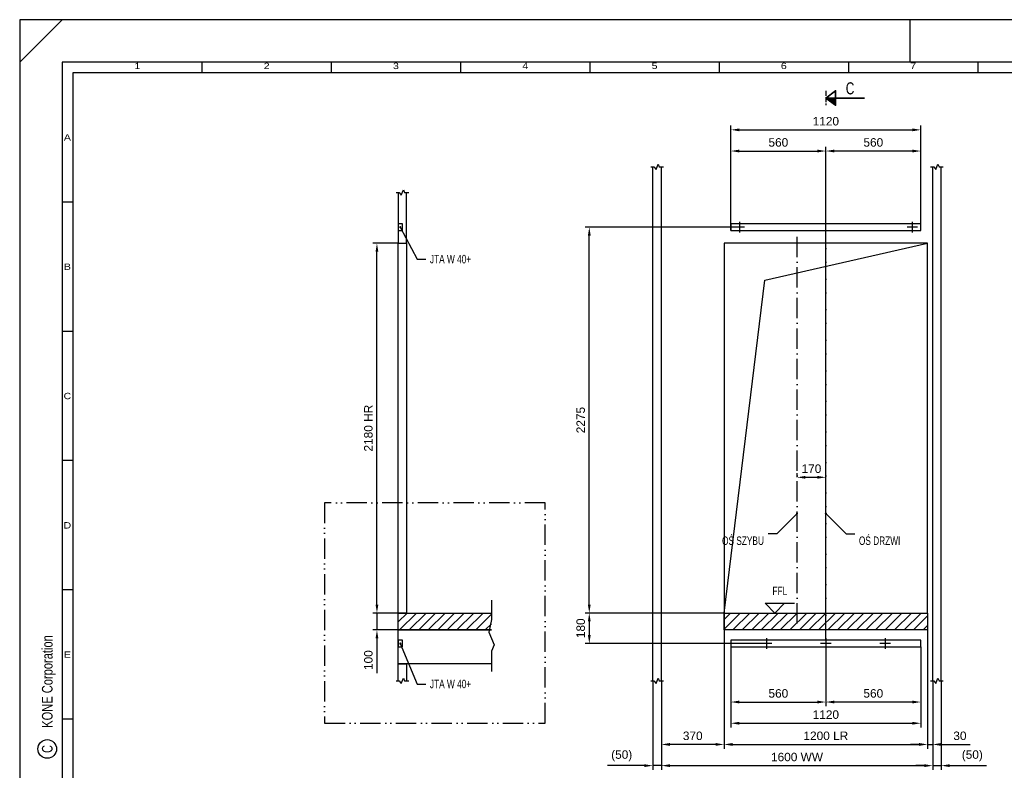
# Model space of a CAD drawing. Header units: millimetres. Extents: x 0 to 10500, y 0 to 7425.
# Tile 2 of 3: x 0 to 5807, y 2999 to 7425. Entities that reach past the tile are written whole.
import ezdxf
from ezdxf.enums import TextEntityAlignment as Align

# ---------------------------------------------------------------- set-up
doc = ezdxf.new("R2010")
doc.units = ezdxf.units.MM
doc.header["$LTSCALE"] = 10
doc.header["$PDSIZE"] = -3
for name, pattern in [('ACAD_ISO02W100', [15, 12, -3]), ('ACAD_ISO10W100', [18, 12, -3, 0, -3]), ('ACAD_ISO12W100', [21, 12, -3, 0, -3, 0, -3])]:
    doc.linetypes.add(name, pattern=pattern)
for name, color, linetype in [('CONT_25', 1, 'Continuous'), ('CONT_50', 5, 'Continuous'), ('CONT_70', 4, 'Continuous'), ('DASH_25', 1, 'ACAD_ISO02W100'), ('DASHD_25', 1, 'ACAD_ISO10W100'), ('DASHDD_25', 1, 'ACAD_ISO12W100'), ('DIM_35', 7, 'Continuous'), ('HATCH_35', 2, 'Continuous'), ('SHEET', 1, 'Continuous'), ('TEXT_35', 2, 'Continuous')]:
    doc.layers.add(name, color=color, linetype=linetype)
doc.layers.add('CONT_35', color=2, linetype='Continuous', lineweight=35)
doc.styles.add('Arial', font='arial.ttf')
doc.styles.get("Standard").update_dxf_attribs({"font": 'arial.ttf'})
doc.styles.add('Text0.7_Arial', font='arial.ttf', dxfattribs={"width": 0.7})
doc.dimstyles.new('KONE_mm', dxfattribs={"dimscale": 25, "dimtxt": 2, "dimasz": 2, "dimexe": 1, "dimexo": 0, "dimgap": 1, "dimtad": 1, "dimdec": 0, "dimrnd": 0.01, "dimzin": 0, "dimdsep": 46, "dimtxsty": 'Arial', "dimsah": 1, "dimcen": 0, "dimclrd": 256, "dimclre": 256, "dimclrt": 256, "dimadec": 1, "dimazin": 2, "dimtfac": 1, "dimtdec": 0, "dimtmove": 0, "dimatfit": 3, "dimfxl": 1, "dimtolj": 1, "dimtzin": 0, "dimarcsym": 0})
pattern_1 = [(45, (4754.08, 3926.822), (-28.0633, 28.0633), [])]

# ---------------------------------------------------------------- blocks, each defined once
blk = doc.blocks.new('Border')
at = {"layer": 'CONT_50', "linetype": 'Continuous'}
blk.add_line((210, 297), (210, 287), dxfattribs=at)
blk.add_lwpolyline([(410, 10), (410, 287), (10, 287), (10, 10)], close=True, dxfattribs=at)
at = {"layer": 'SHEET', "linetype": 'Continuous'}
for p, q in [((0, 287), (10, 297)), ((43, 287), (43, 284.5)), ((73.5, 287), (73.5, 284.5)), ((104, 287), (104, 284.5)), ((134.5, 287), (134.5, 284.5)), ((165, 287), (165, 284.5)), ((195.5, 287), (195.5, 284.5)), ((226, 287), (226, 284.5)), ((410, 284.5), (12.5, 284.5)), ((12.5, 284.5), (12.5, 10)), ((12.5, 254), (10, 254)), ((12.5, 223.5), (10, 223.5)), ((12.5, 193), (10, 193)), ((12.5, 162.5), (10, 162.5)), ((12.5, 132), (10, 132))]:
    blk.add_line(p, q, dxfattribs=at)
blk.add_lwpolyline([(420, 0), (420, 297), (0, 297), (0, 0)], close=True, dxfattribs=at)
blk.add_circle((6.5, 125), 2.2, dxfattribs=at)
at = {"layer": 'SHEET', "width": 1.190476}
for s, p in [('1', (27.75, 286.1)), ('2', (58.25, 286.1)), ('3', (88.75, 286.1)), ('4', (119.25, 286.1)), ('5', (149.75, 286.1)), ('6', (180.25, 286.1)), ('7', (210.75, 286.1)), ('A', (11.25, 269.25)), ('B', (11.25, 238.75)), ('C', (11.25, 208.25)), ('D', (11.25, 177.75)), ('E', (11.25, 147.25))]:
    blk.add_text(s, height=1.5, dxfattribs=at).set_placement(p, align=Align.MIDDLE)
at = {"layer": 'SHEET', "linetype": 'Continuous', "width": 0.75}
blk.add_text('C', height=2.5, rotation=90, dxfattribs=at).set_placement((6.5, 125), align=Align.MIDDLE)
blk = doc.blocks.new('*D329')
at = {"layer": 'Defpoints', "color": 0, "transparency": 16777216}
for p in [(4584.1, 4726.8), (4754.1, 4726.8), (4754.1, 4726.8)]:
    blk.add_point(p, dxfattribs=at)
at = {"layer": 'DIM_35', "lineweight": -2, "transparency": 16777216}
for p, q in [((4584.1, 4726.8), (4584.1, 4751.8)), ((4634.1, 4726.8), (4704.1, 4726.8)), ((4754.1, 4726.8), (4754.1, 4751.8))]:
    blk.add_line(p, q, dxfattribs=at)
at = {"layer": 'DIM_35', "transparency": 16777216}
for points in [[(4634.1, 4735.2), (4634.1, 4718.5), (4584.1, 4726.8)], [(4704.1, 4735.2), (4704.1, 4718.5), (4754.1, 4726.8)]]:
    blk.add_solid(points, dxfattribs=at)
at = {"layer": 'DIM_35', "transparency": 16777216, "insert": (4669.1, 4777.4), "char_height": 50, "attachment_point": 5, "style": 'Arial'}
blk.add_mtext('\\A1;170', dxfattribs=at)
blk = doc.blocks.new('_DotSmall')
at = {"color": 0, "linetype": 'ByBlock', "const_width": 0.5}
blk.add_lwpolyline([(-0.0625, 0, 1), (0.0625, 0, 1)], format="xyb", close=True, dxfattribs=at)
blk = doc.blocks.new('*D330')
at = {"layer": 'Defpoints', "color": 0, "transparency": 16777216}
for p in [(4194.1, 3726.8), (4754.1, 3764.3), (4754.1, 3401.8)]:
    blk.add_point(p, dxfattribs=at)
at = {"layer": 'DIM_35', "lineweight": -2, "transparency": 16777216}
for p, q in [((4194.1, 3726.8), (4194.1, 3376.8)), ((4754.1, 3764.3), (4754.1, 3376.8)), ((4244.1, 3401.8), (4704.1, 3401.8))]:
    blk.add_line(p, q, dxfattribs=at)
at = {"layer": 'DIM_35', "transparency": 16777216}
for points in [[(4244.1, 3410.2), (4244.1, 3393.5), (4194.1, 3401.8)], [(4704.1, 3410.2), (4704.1, 3393.5), (4754.1, 3401.8)]]:
    blk.add_solid(points, dxfattribs=at)
at = {"layer": 'DIM_35', "transparency": 16777216, "insert": (4474.1, 3452.4), "char_height": 50, "attachment_point": 5, "style": 'Arial', "bg_fill": 3, "box_fill_scale": 1.1, "bg_fill_color": 256, "bg_fill_true_color": 13158600, "bg_fill_transparency": 0}
blk.add_mtext('\\A1;560', dxfattribs=at)
blk = doc.blocks.new('*D331')
at = {"layer": 'Defpoints', "color": 0, "transparency": 16777216}
for p in [(4754.1, 3764.3), (5314.1, 3726.8), (4754.1, 3401.8)]:
    blk.add_point(p, dxfattribs=at)
at = {"layer": 'DIM_35', "lineweight": -2, "transparency": 16777216}
for p, q in [((4754.1, 3764.3), (4754.1, 3376.8)), ((5314.1, 3726.8), (5314.1, 3376.8)), ((5264.1, 3401.8), (4804.1, 3401.8))]:
    blk.add_line(p, q, dxfattribs=at)
at = {"layer": 'DIM_35', "transparency": 16777216}
for points in [[(4804.1, 3410.2), (4804.1, 3393.5), (4754.1, 3401.8)], [(5264.1, 3410.2), (5264.1, 3393.5), (5314.1, 3401.8)]]:
    blk.add_solid(points, dxfattribs=at)
at = {"layer": 'DIM_35', "transparency": 16777216, "insert": (5034.1, 3452.4), "char_height": 50, "attachment_point": 5, "style": 'Arial', "bg_fill": 3, "box_fill_scale": 1.1, "bg_fill_color": 256, "bg_fill_true_color": 13158600, "bg_fill_transparency": 0}
blk.add_mtext('\\A1;560', dxfattribs=at)
blk = doc.blocks.new('*D332')
at = {"layer": 'Defpoints', "color": 0, "transparency": 16777216}
for p in [(4194.1, 3726.8), (5314.1, 3726.8), (5314.1, 3276.8)]:
    blk.add_point(p, dxfattribs=at)
at = {"layer": 'DIM_35', "lineweight": -2, "transparency": 16777216}
for p, q in [((4194.1, 3726.8), (4194.1, 3251.8)), ((5314.1, 3726.8), (5314.1, 3251.8)), ((4244.1, 3276.8), (5264.1, 3276.8))]:
    blk.add_line(p, q, dxfattribs=at)
at = {"layer": 'DIM_35', "transparency": 16777216}
for points in [[(4244.1, 3285.2), (4244.1, 3268.5), (4194.1, 3276.8)], [(5264.1, 3285.2), (5264.1, 3268.5), (5314.1, 3276.8)]]:
    blk.add_solid(points, dxfattribs=at)
at = {"layer": 'DIM_35', "transparency": 16777216, "insert": (4754.1, 3327.4), "char_height": 50, "attachment_point": 5, "style": 'Arial', "bg_fill": 3, "box_fill_scale": 1.1, "bg_fill_color": 256, "bg_fill_true_color": 13158600, "bg_fill_transparency": 0}
blk.add_mtext('\\A1;1120', dxfattribs=at)
blk = doc.blocks.new('*D333')
at = {"layer": 'Defpoints', "color": 0, "transparency": 16777216}
for p in [(5314.1, 6775.6), (4194.1, 6181.8), (5314.1, 6181.8)]:
    blk.add_point(p, dxfattribs=at)
at = {"layer": 'DIM_35', "lineweight": -2, "transparency": 16777216}
for p, q in [((4194.1, 6181.8), (4194.1, 6800.6)), ((5314.1, 6181.8), (5314.1, 6800.6)), ((4244.1, 6775.6), (5264.1, 6775.6))]:
    blk.add_line(p, q, dxfattribs=at)
at = {"layer": 'DIM_35', "transparency": 16777216}
for points in [[(4244.1, 6783.9), (4244.1, 6767.2), (4194.1, 6775.6)], [(5264.1, 6783.9), (5264.1, 6767.2), (5314.1, 6775.6)]]:
    blk.add_solid(points, dxfattribs=at)
at = {"layer": 'DIM_35', "transparency": 16777216, "insert": (4754.1, 6826.1), "char_height": 50, "attachment_point": 5, "style": 'Arial', "bg_fill": 3, "box_fill_scale": 1.1, "bg_fill_color": 256, "bg_fill_true_color": 13158600, "bg_fill_transparency": 0}
blk.add_mtext('\\A1;1120', dxfattribs=at)
blk = doc.blocks.new('*D334')
at = {"layer": 'Defpoints', "color": 0, "transparency": 16777216}
for p in [(4754.1, 6650.6), (4754.1, 6169.3), (5314.1, 6181.8)]:
    blk.add_point(p, dxfattribs=at)
at = {"layer": 'DIM_35', "lineweight": -2, "transparency": 16777216}
for p, q in [((4754.1, 6169.3), (4754.1, 6675.6)), ((5264.1, 6650.6), (4804.1, 6650.6)), ((5314.1, 6181.8), (5314.1, 6675.6))]:
    blk.add_line(p, q, dxfattribs=at)
at = {"layer": 'DIM_35', "transparency": 16777216}
for points in [[(4804.1, 6658.9), (4804.1, 6642.2), (4754.1, 6650.6)], [(5264.1, 6658.9), (5264.1, 6642.2), (5314.1, 6650.6)]]:
    blk.add_solid(points, dxfattribs=at)
at = {"layer": 'DIM_35', "transparency": 16777216, "insert": (5034.1, 6701.1), "char_height": 50, "attachment_point": 5, "style": 'Arial', "bg_fill": 3, "box_fill_scale": 1.1, "bg_fill_color": 256, "bg_fill_true_color": 13158600, "bg_fill_transparency": 0}
blk.add_mtext('\\A1;560', dxfattribs=at)
blk = doc.blocks.new('*D335')
at = {"layer": 'Defpoints', "color": 0, "transparency": 16777216}
for p in [(4754.1, 6650.6), (4194.1, 6181.8), (4754.1, 6169.3)]:
    blk.add_point(p, dxfattribs=at)
at = {"layer": 'DIM_35', "lineweight": -2, "transparency": 16777216}
for p, q in [((4194.1, 6181.8), (4194.1, 6675.6)), ((4244.1, 6650.6), (4704.1, 6650.6)), ((4754.1, 6169.3), (4754.1, 6675.6))]:
    blk.add_line(p, q, dxfattribs=at)
at = {"layer": 'DIM_35', "transparency": 16777216}
for points in [[(4244.1, 6658.9), (4244.1, 6642.2), (4194.1, 6650.6)], [(4704.1, 6658.9), (4704.1, 6642.2), (4754.1, 6650.6)]]:
    blk.add_solid(points, dxfattribs=at)
at = {"layer": 'DIM_35', "transparency": 16777216, "insert": (4474.1, 6701.1), "char_height": 50, "attachment_point": 5, "style": 'Arial', "bg_fill": 3, "box_fill_scale": 1.1, "bg_fill_color": 256, "bg_fill_true_color": 13158600, "bg_fill_transparency": 0}
blk.add_mtext('\\A1;560', dxfattribs=at)
blk = doc.blocks.new('*D336')
at = {"layer": 'Defpoints', "color": 0, "transparency": 16777216}
for p in [(4154.1, 3926.8), (3784.1, 3526.8), (3784.1, 3151.8)]:
    blk.add_point(p, dxfattribs=at)
at = {"layer": 'DIM_35', "lineweight": -2, "transparency": 16777216}
for p, q in [((4154.1, 3926.8), (4154.1, 3126.8)), ((3784.1, 3526.8), (3784.1, 3126.8)), ((4104.1, 3151.8), (3834.1, 3151.8))]:
    blk.add_line(p, q, dxfattribs=at)
at = {"layer": 'DIM_35', "transparency": 16777216}
for points in [[(3834.1, 3160.2), (3834.1, 3143.5), (3784.1, 3151.8)], [(4104.1, 3160.2), (4104.1, 3143.5), (4154.1, 3151.8)]]:
    blk.add_solid(points, dxfattribs=at)
at = {"layer": 'DIM_35', "transparency": 16777216, "insert": (3969.1, 3202.4), "char_height": 50, "attachment_point": 5, "style": 'Arial', "bg_fill": 3, "box_fill_scale": 1.1, "bg_fill_color": 256, "bg_fill_true_color": 13158600, "bg_fill_transparency": 0}
blk.add_mtext('\\A1;370', dxfattribs=at)
blk = doc.blocks.new('*D337')
at = {"layer": 'Defpoints', "color": 0, "transparency": 16777216}
for p in [(5354.1, 3926.8), (5384.1, 3526.8), (5384.1, 3151.8)]:
    blk.add_point(p, dxfattribs=at)
at = {"layer": 'DIM_35', "lineweight": -2, "transparency": 16777216}
for p, q in [((5354.1, 3926.8), (5354.1, 3126.8)), ((5384.1, 3526.8), (5384.1, 3126.8)), ((5304.1, 3151.8), (5254.1, 3151.8)), ((5354.1, 3151.8), (5384.1, 3151.8)), ((5434.1, 3151.8), (5605.5, 3151.8))]:
    blk.add_line(p, q, dxfattribs=at)
at = {"layer": 'DIM_35', "transparency": 16777216}
for points in [[(5304.1, 3160.2), (5304.1, 3143.5), (5354.1, 3151.8)], [(5434.1, 3160.2), (5434.1, 3143.5), (5384.1, 3151.8)]]:
    blk.add_solid(points, dxfattribs=at)
at = {"layer": 'DIM_35', "transparency": 16777216, "insert": (5544.8, 3202.4), "char_height": 50, "attachment_point": 5, "style": 'Arial', "bg_fill": 3, "box_fill_scale": 1.1, "bg_fill_color": 256, "bg_fill_true_color": 13158600, "bg_fill_transparency": 0}
blk.add_mtext('\\A1;30', dxfattribs=at)
blk = doc.blocks.new('*D338')
at = {"layer": 'Defpoints', "color": 0, "transparency": 16777216}
for p in [(4154.1, 3926.8), (5354.1, 3926.8), (5354.1, 3151.8)]:
    blk.add_point(p, dxfattribs=at)
at = {"layer": 'DIM_35', "lineweight": -2, "transparency": 16777216}
for p, q in [((4154.1, 3926.8), (4154.1, 3126.8)), ((5354.1, 3926.8), (5354.1, 3126.8)), ((4204.1, 3151.8), (5304.1, 3151.8))]:
    blk.add_line(p, q, dxfattribs=at)
at = {"layer": 'DIM_35', "transparency": 16777216}
for points in [[(4204.1, 3160.2), (4204.1, 3143.5), (4154.1, 3151.8)], [(5304.1, 3160.2), (5304.1, 3143.5), (5354.1, 3151.8)]]:
    blk.add_solid(points, dxfattribs=at)
at = {"layer": 'DIM_35', "transparency": 16777216, "insert": (4754.1, 3202.4), "char_height": 50, "attachment_point": 5, "style": 'Arial', "bg_fill": 3, "box_fill_scale": 1.1, "bg_fill_color": 256, "bg_fill_true_color": 13158600, "bg_fill_transparency": 0}
blk.add_mtext('\\A1;1200 LR', dxfattribs=at)
blk = doc.blocks.new('*D339')
at = {"layer": 'Defpoints', "color": 0, "transparency": 16777216}
for p in [(3784.1, 3526.8), (5384.1, 3526.8), (5384.1, 3026.8)]:
    blk.add_point(p, dxfattribs=at)
at = {"layer": 'DIM_35', "lineweight": -2, "transparency": 16777216}
for p, q in [((3784.1, 3526.8), (3784.1, 3001.8)), ((5384.1, 3526.8), (5384.1, 3001.8)), ((3834.1, 3026.8), (5334.1, 3026.8))]:
    blk.add_line(p, q, dxfattribs=at)
at = {"layer": 'DIM_35', "transparency": 16777216}
for points in [[(3834.1, 3035.2), (3834.1, 3018.5), (3784.1, 3026.8)], [(5334.1, 3035.2), (5334.1, 3018.5), (5384.1, 3026.8)]]:
    blk.add_solid(points, dxfattribs=at)
at = {"layer": 'DIM_35', "transparency": 16777216, "insert": (4584.1, 3077.4), "char_height": 50, "attachment_point": 5, "style": 'Arial', "bg_fill": 3, "box_fill_scale": 1.1, "bg_fill_color": 256, "bg_fill_true_color": 13158600, "bg_fill_transparency": 0}
blk.add_mtext('\\A1;1600 WW', dxfattribs=at)
blk = doc.blocks.new('*D340')
at = {"layer": 'Defpoints', "color": 0, "transparency": 16777216}
for p in [(3734.1, 3526.8), (3784.1, 3526.8), (3734.1, 3026.8)]:
    blk.add_point(p, dxfattribs=at)
at = {"layer": 'DIM_35', "lineweight": -2, "transparency": 16777216}
for p, q in [((3734.1, 3526.8), (3734.1, 3001.8)), ((3784.1, 3526.8), (3784.1, 3001.8)), ((3684.1, 3026.8), (3466.6, 3026.8)), ((3784.1, 3026.8), (3734.1, 3026.8)), ((3834.1, 3026.8), (3884.1, 3026.8))]:
    blk.add_line(p, q, dxfattribs=at)
at = {"layer": 'DIM_35', "transparency": 16777216}
for points in [[(3684.1, 3035.2), (3684.1, 3018.5), (3734.1, 3026.8)], [(3834.1, 3035.2), (3834.1, 3018.5), (3784.1, 3026.8)]]:
    blk.add_solid(points, dxfattribs=at)
at = {"layer": 'DIM_35', "transparency": 16777216, "insert": (3550.4, 3084.6), "char_height": 50, "attachment_point": 5, "style": 'Arial', "bg_fill": 3, "box_fill_scale": 1.1, "bg_fill_color": 256, "bg_fill_true_color": 13158600, "bg_fill_transparency": 0}
blk.add_mtext('\\A1;(50)', dxfattribs=at)
blk = doc.blocks.new('*D341')
at = {"layer": 'Defpoints', "color": 0, "transparency": 16777216}
for p in [(5384.1, 3526.8), (5434.1, 3526.8), (5434.1, 3026.8)]:
    blk.add_point(p, dxfattribs=at)
at = {"layer": 'DIM_35', "lineweight": -2, "transparency": 16777216}
for p, q in [((5384.1, 3526.8), (5384.1, 3001.8)), ((5434.1, 3526.8), (5434.1, 3001.8)), ((5334.1, 3026.8), (5284.1, 3026.8)), ((5384.1, 3026.8), (5434.1, 3026.8)), ((5484.1, 3026.8), (5701.5, 3026.8))]:
    blk.add_line(p, q, dxfattribs=at)
at = {"layer": 'DIM_35', "transparency": 16777216}
for points in [[(5334.1, 3035.2), (5334.1, 3018.5), (5384.1, 3026.8)], [(5484.1, 3035.2), (5484.1, 3018.5), (5434.1, 3026.8)]]:
    blk.add_solid(points, dxfattribs=at)
at = {"layer": 'DIM_35', "transparency": 16777216, "insert": (5617.8, 3084.6), "char_height": 50, "attachment_point": 5, "style": 'Arial', "bg_fill": 3, "box_fill_scale": 1.1, "bg_fill_color": 256, "bg_fill_true_color": 13158600, "bg_fill_transparency": 0}
blk.add_mtext('\\A1;(50)', dxfattribs=at)
blk = doc.blocks.new('*D342')
at = {"layer": 'Defpoints', "color": 0, "transparency": 16777216}
for p in [(4154.1, 3926.8), (4404.1, 3746.8)]:
    blk.add_point(p, dxfattribs=at)
at = {"layer": 'DIM_35', "lineweight": -2, "transparency": 16777216}
for p, q in [((4154.1, 3926.8), (3334.1, 3926.8)), ((3359.1, 3876.8), (3359.1, 3796.8)), ((4404.1, 3746.8), (3334.1, 3746.8))]:
    blk.add_line(p, q, dxfattribs=at)
at = {"layer": 'DIM_35', "transparency": 16777216}
for points in [[(3350.7, 3876.8), (3367.4, 3876.8), (3359.1, 3926.8)], [(3350.7, 3796.8), (3367.4, 3796.8), (3359.1, 3746.8)]]:
    blk.add_solid(points, dxfattribs=at)
at = {"layer": 'DIM_35', "transparency": 16777216, "insert": (3308.6, 3836.8), "char_height": 50, "attachment_point": 5, "rotation": 90, "style": 'Arial', "bg_fill": 3, "box_fill_scale": 1.1, "bg_fill_color": 256, "bg_fill_true_color": 13158600, "bg_fill_transparency": 0}
blk.add_mtext('\\A1;180', dxfattribs=at)
at = {"layer": 'Defpoints', "color": 0, "transparency": 16777216}
blk.add_point((3359.1, 3746.8), dxfattribs=at)
blk = doc.blocks.new('*D343')
at = {"layer": 'Defpoints', "color": 0, "transparency": 16777216}
for p in [(3359.1, 6201.8), (4244.1, 6201.8), (4154.1, 3926.8)]:
    blk.add_point(p, dxfattribs=at)
at = {"layer": 'DIM_35', "lineweight": -2, "transparency": 16777216}
for p, q in [((4244.1, 6201.8), (3334.1, 6201.8)), ((3359.1, 3976.8), (3359.1, 6151.8)), ((4154.1, 3926.8), (3334.1, 3926.8))]:
    blk.add_line(p, q, dxfattribs=at)
at = {"layer": 'DIM_35', "transparency": 16777216}
for points in [[(3350.7, 6151.8), (3367.4, 6151.8), (3359.1, 6201.8)], [(3350.7, 3976.8), (3367.4, 3976.8), (3359.1, 3926.8)]]:
    blk.add_solid(points, dxfattribs=at)
at = {"layer": 'DIM_35', "transparency": 16777216, "insert": (3308.6, 5064.3), "char_height": 50, "attachment_point": 5, "rotation": 90, "style": 'Arial', "bg_fill": 3, "box_fill_scale": 1.1, "bg_fill_color": 256, "bg_fill_true_color": 13158600, "bg_fill_transparency": 0}
blk.add_mtext('\\A1;2275', dxfattribs=at)
blk = doc.blocks.new('T-0008158422_DoorCutOut_A_003_0')
at = {"layer": 'CONT_25'}
blk.add_lwpolyline([(-600, 0), (-360, 1962), (600, 2180)], dxfattribs=at)
at = {"layer": 'CONT_70'}
blk.add_lwpolyline([(-600, 0), (600, 0), (600, 2180), (-600, 2180)], close=True, dxfattribs=at)
at = {"layer": 'DASHD_25'}
blk.add_lwpolyline([(0, -62.5), (0, 2242.5)], dxfattribs=at)
blk = doc.blocks.new('*D327')
at = {"layer": 'Defpoints', "color": 0, "transparency": 16777216}
for p in [(2231.8, 3926.8), (2106.8, 3826.8), (2231.8, 3826.8)]:
    blk.add_point(p, dxfattribs=at)
at = {"layer": 'DIM_35', "lineweight": -2, "transparency": 16777216}
for p, q in [((2106.8, 3976.8), (2106.8, 4026.8)), ((2231.8, 3926.8), (2081.8, 3926.8)), ((2106.8, 3926.8), (2106.8, 3826.8)), ((2231.8, 3826.8), (2081.8, 3826.8)), ((2106.8, 3776.8), (2106.8, 3571.2))]:
    blk.add_line(p, q, dxfattribs=at)
at = {"layer": 'DIM_35', "transparency": 16777216}
for points in [[(2098.5, 3976.8), (2115.2, 3976.8), (2106.8, 3926.8)], [(2098.5, 3776.8), (2115.2, 3776.8), (2106.8, 3826.8)]]:
    blk.add_solid(points, dxfattribs=at)
at = {"layer": 'DIM_35', "transparency": 16777216, "insert": (2056.3, 3649), "char_height": 50, "attachment_point": 5, "rotation": 90, "style": 'Arial', "bg_fill": 3, "box_fill_scale": 1.1, "bg_fill_color": 256, "bg_fill_true_color": 13158600, "bg_fill_transparency": 0}
blk.add_mtext('\\A1;100', dxfattribs=at)
blk = doc.blocks.new('*D328')
at = {"layer": 'Defpoints', "color": 0, "transparency": 16777216}
for p in [(2106.8, 6106.8), (2231.8, 6106.8), (2231.8, 3926.8)]:
    blk.add_point(p, dxfattribs=at)
at = {"layer": 'DIM_35', "lineweight": -2, "transparency": 16777216}
for p, q in [((2231.8, 6106.8), (2081.8, 6106.8)), ((2106.8, 3976.8), (2106.8, 6056.8)), ((2231.8, 3926.8), (2081.8, 3926.8))]:
    blk.add_line(p, q, dxfattribs=at)
at = {"layer": 'DIM_35', "transparency": 16777216}
for points in [[(2098.5, 6056.8), (2115.2, 6056.8), (2106.8, 6106.8)], [(2098.5, 3976.8), (2115.2, 3976.8), (2106.8, 3926.8)]]:
    blk.add_solid(points, dxfattribs=at)
at = {"layer": 'DIM_35', "transparency": 16777216, "insert": (2056.3, 5016.8), "char_height": 50, "attachment_point": 5, "rotation": 90, "style": 'Arial', "bg_fill": 3, "box_fill_scale": 1.1, "bg_fill_color": 256, "bg_fill_true_color": 13158600, "bg_fill_transparency": 0}
blk.add_mtext('\\A1;2180 HR', dxfattribs=at)

msp = doc.modelspace()

# ---------------------------------------------------------------- hatches: boundary and pattern name
at = {"layer": 'CONT_35', "ltscale": 0.25}
h = msp.add_hatch(dxfattribs=at)
h.set_pattern_fill('ANSI31', color=256, scale=0.571429, style=0)
h.set_pattern_definition([(45, (6229.8494, 8052.93512), (-0.0505076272, 0.0505076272), [])])
h.paths.add_polyline_path([(4811.2, 6963.1), (4754.1, 6963.1), (4811.2, 6920.2)])
at = {"layer": 'HATCH_35'}
h = msp.add_hatch(dxfattribs=at)
h.set_pattern_fill('ANSI31', color=256, scale=12.5)
h.set_pattern_definition(pattern_1)
h.paths.add_polyline_path([(2781.8, 3826.8), (2231.8, 3826.8), (2231.8, 3926.8), (2781.8, 3926.8)])
h = msp.add_hatch(dxfattribs=at)
h.set_pattern_fill('ANSI31', color=256, scale=12.5)
h.set_pattern_definition(pattern_1)
h.paths.add_polyline_path([(4154.1, 3926.8), (5354.1, 3926.8), (5354.1, 3826.8), (4154.1, 3826.8)])

# ---------------------------------------------------------------- linework, layer by layer
at = {"layer": 'CONT_35', "ltscale": 0.25}
msp.add_lwpolyline([(4754.1, 6963.1), (4811.2, 7005.9), (4811.2, 6963.1), (4811.2, 6920.2)], close=True, dxfattribs=at)
msp.add_lwpolyline([(4754.1, 6963.1), (4811.2, 6963.1), (4982.7, 6963.1)], dxfattribs=at)
at = {"layer": 'CONT_70'}
for p, q in [((3734.1, 3526.8), (3734.1, 6556.8)), ((3784.1, 3526.8), (3784.1, 6556.8)), ((5384.1, 3526.8), (5384.1, 6556.8)), ((5434.1, 3526.8), (5434.1, 6556.8))]:
    msp.add_line(p, q, dxfattribs=at)
for points in [[(2231.8, 6406.8), (2231.8, 6106.8), (2281.8, 6106.8), (2281.8, 6406.8)], [(2781.8, 3826.8), (2231.8, 3826.8), (2231.8, 3926.8), (2781.8, 3926.8)], [(2781.8, 3626.8), (2231.8, 3626.8), (2231.8, 3826.8), (2781.8, 3826.8)], [(2231.8, 3526.8), (2231.8, 3626.8), (2281.8, 3626.8), (2281.8, 3526.8)]]:
    msp.add_lwpolyline(points, dxfattribs=at)
for points in [[(2231.8, 6181.8), (2256.8, 6181.8), (2256.8, 6221.8), (2231.8, 6221.8)], [(4194.1, 6181.8), (5314.1, 6181.8), (5314.1, 6221.8), (4194.1, 6221.8)], [(2231.8, 3926.8), (2231.8, 6106.8), (2281.8, 6106.8), (2281.8, 3926.8)], [(4154.1, 3926.8), (5354.1, 3926.8), (5354.1, 3826.8), (4154.1, 3826.8)], [(2231.8, 3726.8), (2256.8, 3726.8), (2256.8, 3766.8), (2231.8, 3766.8)], [(4194.1, 3726.8), (5314.1, 3726.8), (5314.1, 3766.8), (4194.1, 3766.8)]]:
    msp.add_lwpolyline(points, close=True, dxfattribs=at)
at = {"layer": 'DASH_25', "ltscale": 0.25}
msp.add_line((4754.1, 7005.9), (4754.1, 6920.2), dxfattribs=at)
at = {"layer": 'DASHD_25'}
for points in [[(3721.6, 6556.8), (3740.3, 6556.8), (3752.8, 6541.2), (3765.3, 6572.4), (3771.6, 6556.8), (3796.6, 6556.8)], [(5371.6, 6556.8), (5390.3, 6556.8), (5402.8, 6541.2), (5415.3, 6572.4), (5421.6, 6556.8), (5446.6, 6556.8)], [(2219.3, 6406.8), (2238.1, 6406.8), (2250.6, 6391.2), (2263.1, 6422.4), (2269.3, 6406.8), (2294.3, 6406.8)], [(4244.1, 6233.1), (4244.1, 6170.6)], [(5264.1, 6233.1), (5264.1, 6170.6)], [(4275.3, 6201.8), (4212.8, 6201.8)], [(4584.1, 3864.3), (4584.1, 6169.3)], [(4754.1, 3764.3), (4754.1, 6169.3)], [(5295.3, 6201.8), (5232.8, 6201.8)], [(2781.8, 4001.8), (2781.8, 3889.3), (2766.2, 3814.3), (2797.5, 3739.3), (2781.8, 3701.8), (2781.8, 3551.8)], [(4404.1, 3778.1), (4404.1, 3715.6)], [(4754.1, 3778.1), (4754.1, 3715.6)], [(5104.1, 3778.1), (5104.1, 3715.6)], [(4435.3, 3746.8), (4372.8, 3746.8)], [(4785.3, 3746.8), (4722.8, 3746.8)], [(5135.3, 3746.8), (5072.8, 3746.8)], [(2219.3, 3526.8), (2238.1, 3526.8), (2250.6, 3511.2), (2263.1, 3542.4), (2269.3, 3526.8), (2294.3, 3526.8)], [(3721.6, 3526.8), (3740.3, 3526.8), (3752.8, 3511.2), (3765.3, 3542.4), (3771.6, 3526.8), (3796.6, 3526.8)], [(5371.6, 3526.8), (5390.3, 3526.8), (5402.8, 3511.2), (5415.3, 3542.4), (5421.6, 3526.8), (5446.6, 3526.8)]]:
    msp.add_lwpolyline(points, dxfattribs=at)
at = {"layer": 'TEXT_35', "linetype": 'Continuous', "ltscale": 0.25}
msp.add_line((4396.9, 3984), (4568.4, 3984), dxfattribs=at)
msp.add_lwpolyline([(4396.9, 3984), (4454.1, 3926.8), (4511.2, 3984)], dxfattribs=at)

# ---------------------------------------------------------------- block references
at = {"layer": 'SHEET', "xscale": 25, "yscale": 25, "zscale": 25}
msp.add_blockref('Border', (0, 0), dxfattribs=at)

# ---------------------------------------------------------------- texts
at = {"layer": 'SHEET', "linetype": 'Continuous', "style": 'Text0.7_Arial', "width": 0.75}
msp.add_text('KONE Corporation', height=62.5, rotation=90, dxfattribs=at).set_placement((162.5, 3250), align=Align.MIDDLE_LEFT)
at = {"layer": 'TEXT_35', "style": 'Text0.7_Arial', "width": 0.7}
msp.add_text('C', height=71.4, dxfattribs=at).set_placement((4896.9, 6963.1), align=Align.BOTTOM_CENTER)
at = {"layer": 'TEXT_35', "linetype": 'Continuous', "ltscale": 0.25, "style": 'Text0.7_Arial', "width": 0.7}
msp.add_text('FFL', height=50, dxfattribs=at).set_placement((4482.7, 4057), align=Align.MIDDLE)
at = {"layer": 'TEXT_35', "char_height": 50, "style": 'Text0.7_Arial'}
for s, insert, attachment_point in [('JTA W 40+', (2419.3, 6013.1), 4), ('\\POŚ SZYBU', (4389.1, 4394.3), 6), ('\\POŚ DRZWI', (4949.1, 4394.3), 4), ('JTA W 40+', (2419.3, 3508.1), 4)]:
    msp.add_mtext(s, dxfattribs=dict(at, insert=insert, attachment_point=attachment_point))

# ---------------------------------------------------------------- dimensions: what is measured, and where the dimension line sits
at = {"layer": 'DIM_35'}
dim = msp.add_linear_dim(base=(4754.1, 4726.8), p1=(4584.1, 4726.8), p2=(4754.1, 4726.8), dimstyle='KONE_mm', override={"dimldrblk": 'DotSmall'}, dxfattribs=at)
dim.commit()
dim.dimension.update_dxf_attribs({"geometry": '*D329', "text_midpoint": (4669.1, 4777.4)})

# ---------------------------------------------------------------- leaders
at = {"layer": 'TEXT_35', "annotation_type": 0, "has_hookline": 1}
for points, hookline_direction, text_width in [([(2244.3, 6201.8), (2344.3, 6013.1), (2394.3, 6013.1)], 0, 239.2), ([(4584.1, 4514.3), (4464.1, 4394.3), (4414.1, 4394.3)], 1, 240.9), ([(4754.1, 4514.3), (4874.1, 4394.3), (4924.1, 4394.3)], 0, 237.7), ([(2244.3, 3746.8), (2344.3, 3508.1), (2394.3, 3508.1)], 0, 239.2)]:
    msp.add_leader(points, dimstyle='KONE_mm', override={"dimtad": 0, "dimldrblk": 'DotSmall'}, dxfattribs=dict(at, hookline_direction=hookline_direction, text_width=text_width))

# ---------------------------------------------------------------- next in the draw order: dimensions: what is measured, and where the dimension line sits
at = {"layer": 'DIM_35'}
for base, p1, p2, picture, middle in [((5314.1, 6775.6), (4194.1, 6181.8), (5314.1, 6181.8), '*D333', (4754.1, 6826.1)), ((3784.1, 3151.8), (4154.1, 3926.8), (3784.1, 3526.8), '*D336', (3969.1, 3202.4)), ((4754.1, 3401.8), (4194.1, 3726.8), (4754.1, 3764.3), '*D330', (4474.1, 3452.4))]:
    dim = msp.add_linear_dim(base=base, p1=p1, p2=p2, dimstyle='KONE_mm', override={"dimldrblk": 'DotSmall', "dimtfill": 1}, dxfattribs=at)
    dim.commit()
    dim.dimension.update_dxf_attribs({"geometry": picture, "text_midpoint": middle})
dim = msp.add_linear_dim(base=(2106.8, 3826.8), p1=(2231.8, 3926.8), p2=(2231.8, 3826.8), angle=90, dimstyle='KONE_mm', override={"dimldrblk": 'DotSmall', "dimtfill": 1}, dxfattribs=at)
dim.commit()
dim.dimension.update_dxf_attribs({"geometry": '*D327', "text_midpoint": (2056.3, 3649)})

# ---------------------------------------------------------------- next in the draw order: linework, layer by layer
at = {"layer": 'DASHDD_25'}
msp.add_lwpolyline([(1798.5, 3276.8), (3098.5, 3276.8), (3098.5, 4576.8), (1798.5, 4576.8)], close=True, dxfattribs=at)

# ---------------------------------------------------------------- next in the draw order: dimensions: what is measured, and where the dimension line sits
at = {"layer": 'DIM_35'}
for base, p1, p2, picture, middle in [((4754.1, 6650.6), (5314.1, 6181.8), (4754.1, 6169.3), '*D334', (5034.1, 6701.1)), ((4754.1, 3401.8), (5314.1, 3726.8), (4754.1, 3764.3), '*D331', (5034.1, 3452.4))]:
    dim = msp.add_linear_dim(base=base, p1=p1, p2=p2, dimstyle='KONE_mm', override={"dimldrblk": 'DotSmall', "dimtfill": 1}, dxfattribs=at)
    dim.commit()
    dim.dimension.update_dxf_attribs({"geometry": picture, "text_midpoint": middle})

# ---------------------------------------------------------------- next in the draw order: dimensions: what is measured, and where the dimension line sits
for base, p1, p2, picture, middle in [((4754.1, 6650.6), (4194.1, 6181.8), (4754.1, 6169.3), '*D335', (4474.1, 6701.1)), ((5314.1, 3276.8), (4194.1, 3726.8), (5314.1, 3726.8), '*D332', (4754.1, 3327.4))]:
    dim = msp.add_linear_dim(base=base, p1=p1, p2=p2, dimstyle='KONE_mm', override={"dimldrblk": 'DotSmall', "dimtfill": 1}, dxfattribs=at)
    dim.commit()
    dim.dimension.update_dxf_attribs({"geometry": picture, "text_midpoint": middle})
dim = msp.add_linear_dim(base=(2106.8, 6106.8), p1=(2231.8, 3926.8), p2=(2231.8, 6106.8), angle=90, text='<> HR', dimstyle='KONE_mm', override={"dimldrblk": 'DotSmall', "dimtfill": 1}, dxfattribs=at)
dim.commit()
dim.dimension.update_dxf_attribs({"geometry": '*D328', "text_midpoint": (2056.3, 5016.8)})

# ---------------------------------------------------------------- next in the draw order: dimensions: what is measured, and where the dimension line sits
dim = msp.add_linear_dim(base=(5384.1, 3151.8), p1=(5354.1, 3926.8), p2=(5384.1, 3526.8), dimstyle='KONE_mm', override={"dimldrblk": 'DotSmall', "dimtfill": 1}, dxfattribs=at)
dim.commit()
dim.dimension.update_dxf_attribs({"geometry": '*D337', "text_midpoint": (5544.8, 3202.4)})

# ---------------------------------------------------------------- next in the draw order: dimensions: what is measured, and where the dimension line sits
dim = msp.add_linear_dim(base=(5354.1, 3151.8), p1=(4154.1, 3926.8), p2=(5354.1, 3926.8), text='<> LR', dimstyle='KONE_mm', override={"dimldrblk": 'DotSmall', "dimtfill": 1}, dxfattribs=at)
dim.commit()
dim.dimension.update_dxf_attribs({"geometry": '*D338', "text_midpoint": (4754.1, 3202.4)})

# ---------------------------------------------------------------- next in the draw order: dimensions: what is measured, and where the dimension line sits
dim = msp.add_linear_dim(base=(3359.1, 3746.8), p1=(4154.1, 3926.8), p2=(4404.1, 3746.8), angle=90, dimstyle='KONE_mm', override={"dimldrblk": 'DotSmall', "dimtfill": 1}, dxfattribs=at)
dim.commit()
dim.dimension.update_dxf_attribs({"geometry": '*D342', "text_midpoint": (3308.6, 3836.8)})
dim = msp.add_linear_dim(base=(5384.1, 3026.8), p1=(3784.1, 3526.8), p2=(5384.1, 3526.8), text='<> WW', dimstyle='KONE_mm', override={"dimldrblk": 'DotSmall', "dimtfill": 1}, dxfattribs=at)
dim.commit()
dim.dimension.update_dxf_attribs({"geometry": '*D339', "text_midpoint": (4584.1, 3077.4)})

# ---------------------------------------------------------------- next in the draw order: dimensions: what is measured, and where the dimension line sits
dim = msp.add_linear_dim(base=(3359.1, 6201.8), p1=(4154.1, 3926.8), p2=(4244.1, 6201.8), angle=90, dimstyle='KONE_mm', override={"dimldrblk": 'DotSmall', "dimtfill": 1}, dxfattribs=at)
dim.commit()
dim.dimension.update_dxf_attribs({"geometry": '*D343', "text_midpoint": (3308.6, 5064.3)})
for base, p1, p2, picture, middle in [((3734.1, 3026.8), (3784.1, 3526.8), (3734.1, 3526.8), '*D340', (3550.4, 3084.6)), ((5434.1, 3026.8), (5384.1, 3526.8), (5434.1, 3526.8), '*D341', (5617.8, 3084.6))]:
    dim = msp.add_linear_dim(base=base, p1=p1, p2=p2, text='(<>)', dimstyle='KONE_mm', override={"dimldrblk": 'DotSmall', "dimtfill": 1}, dxfattribs=at)
    dim.commit()
    dim.dimension.update_dxf_attribs({"geometry": picture, "text_midpoint": middle})

# ---------------------------------------------------------------- next in the draw order: block references
msp.add_blockref('T-0008158422_DoorCutOut_A_003_0', (4754.1, 3926.8))

doc.saveas('drawing.dxf')
